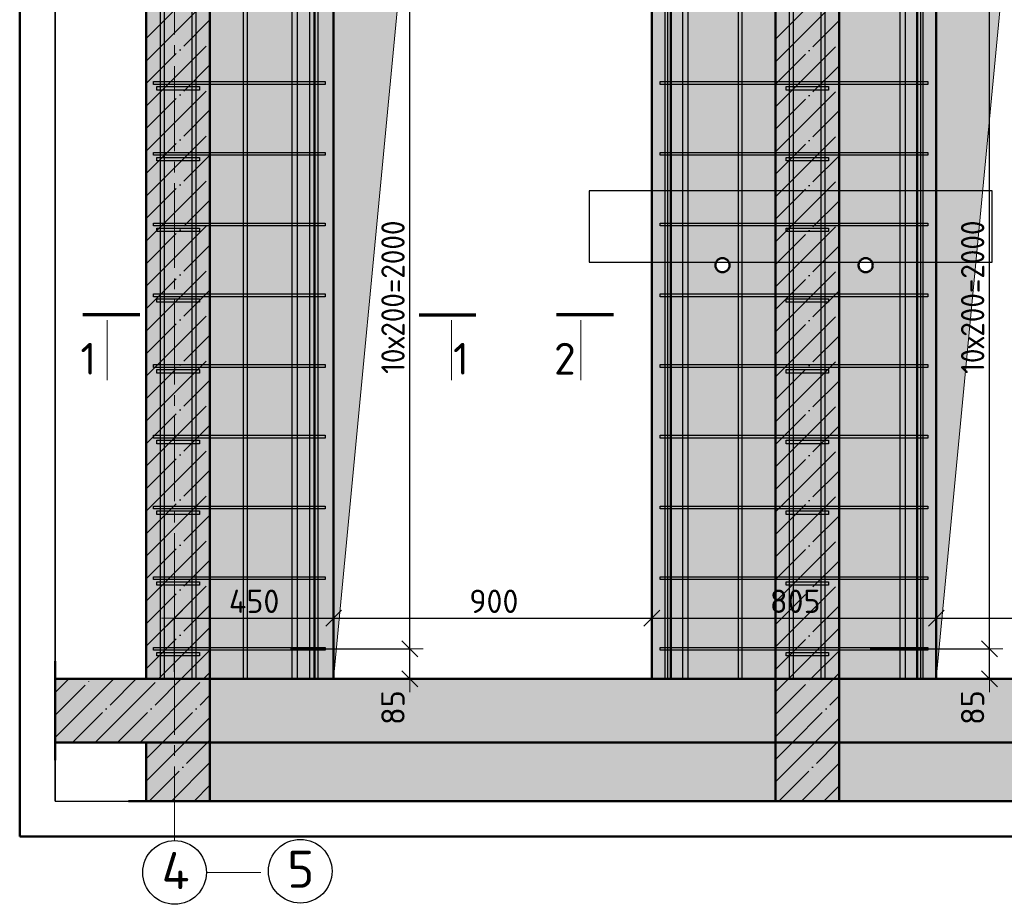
# Model space of a CAD drawing. Header units: millimetres. Extents: x -26477 to 45326, y 46540 to 77465.
# Tile 34 of 50: x 32995 to 35781, y 71848 to 74349. Entities that reach past the tile are written whole.
import ezdxf

# ---------------------------------------------------------------- set-up
doc = ezdxf.new("R2010")
doc.units = ezdxf.units.MM
doc.header["$PDMODE"] = 65
doc.linetypes.add('______11', pattern=[150, 120, -15, 0, -15])
doc.linetypes.add('______5', pattern=[330, 240, -30, 30, -30])
for name, color, linetype, lineweight in [('Standard', 7, 'Continuous', 25), ('Арм.стержн. Арматура края', 96, 'Continuous', 35), ('Арм.стержн. вертикальными 1', 22, 'Continuous', 35), ('Арм.стержн. Доп. арматура', 180, 'Continuous', 35), ('Арм.стержн. Хомут', 240, 'Continuous', 35), ('Размерная линия_ общее', 7, 'Continuous', 13), ('Фундамент (1)', 7, 'Continuous', 35)]:
    doc.layers.add(name, color=color, linetype=linetype, lineweight=lineweight)
doc.styles.add('ISOCPEUR', font='ISOCPEUR')
doc.dimstyles.new('DIMSTYLE_4', dxfattribs={"dimtxt": 66, "dimasz": 75, "dimexe": 0, "dimexo": 0, "dimgap": 33, "dimtad": 2, "dimdec": 0, "dimrnd": 5, "dimzin": 12, "dimdsep": 46, "dimtxsty": 'ISOCPEUR', "dimblk1": 'ALL_ML_STRICH', "dimblk2": 'ALL_ML_STRICH', "dimsah": 1, "dimcen": 0, "dimclrd": 7, "dimclre": 256, "dimclrt": 7, "dimadec": 0, "dimazin": 0, "dimtfac": 1, "dimtdec": 0, "dimtix": 1, "dimtmove": 2, "dimatfit": 3, "dimfxl": 0, "dimtvp": 1.2, "dimtzin": 0, "dimlwd": 0, "dimlwe": -3, "dimarcsym": 0})
doc.dimstyles.new('DIMSTYLE_5', dxfattribs={"dimtxt": 66, "dimasz": 75, "dimexe": 0, "dimexo": 0, "dimgap": 33, "dimtad": 2, "dimdec": 0, "dimrnd": 5, "dimzin": 12, "dimdsep": 46, "dimtxsty": 'ISOCPEUR', "dimblk1": 'ALL_ML_STRICH', "dimblk2": 'ALL_ML_STRICH', "dimsah": 1, "dimcen": 0, "dimclrd": 7, "dimclre": 256, "dimclrt": 7, "dimadec": 0, "dimazin": 0, "dimtfac": 1, "dimtdec": 0, "dimtix": 1, "dimtmove": 2, "dimatfit": 3, "dimfxl": 0, "dimtzin": 0, "dimlwd": 0, "dimlwe": -3, "dimarcsym": 0})

# ---------------------------------------------------------------- blocks, each defined once
blk = doc.blocks.new('ALL_ML_STRICH')
at = {"color": 0, "linetype": 'ByBlock', "lineweight": -2}
for p, q in [((0, -0.5), (0, 0.5)), ((-1, 0), (0.5, 0)), ((-0.3, -0.3), (0.3, 0.3))]:
    blk.add_line(p, q, dxfattribs=at)
blk = doc.blocks.new('*D116')
at = {"layer": 'DEFPOINTS', "color": 7, "linetype": 'Continuous', "lineweight": 13, "transparency": 33554687}
for p in [(35381.1, 72570), (35533.1, 72485), (35738.9, 72485)]:
    blk.add_point(p, dxfattribs=at)
at = {"layer": 'Размерная линия_ общее', "color": 253, "linetype": 'Continuous', "lineweight": -2, "true_color": 0xa0a0a0, "transparency": 33554687}
for p, q in [((35401.1, 72570), (35738.9, 72570)), ((35553.1, 72485), (35738.9, 72485))]:
    blk.add_line(p, q, dxfattribs=at)
at = {"layer": 'Размерная линия_ общее', "color": 7, "linetype": 'Continuous', "lineweight": -2, "transparency": 33554687}
blk.add_line((35738.9, 72485), (35738.9, 72570), dxfattribs=at)
at = {"layer": 'Размерная линия_ общее', "color": 7, "linetype": 'Continuous', "lineweight": 13, "transparency": 33554687, "xscale": 75, "yscale": 75, "zscale": 75}
for p, rotation in [((35738.9, 72570), 90), ((35738.9, 72485), 270)]:
    blk.add_blockref('ALL_ML_STRICH', p, dxfattribs=dict(at, rotation=rotation))
at = {"layer": 'Размерная линия_ общее', "color": 7, "linetype": 'Continuous', "lineweight": 13, "transparency": 33554687, "insert": (35690.8, 72404), "char_height": 66, "width": 132, "attachment_point": 5, "rotation": 90, "style": 'ISOCPEUR'}
blk.add_mtext('\\A1;{85}', dxfattribs=at)
blk = doc.blocks.new('*D117')
at = {"layer": 'DEFPOINTS', "color": 7, "linetype": 'Continuous', "lineweight": 13, "transparency": 33554687}
for p in [(35352.9, 74570), (35381.1, 72570), (35738.9, 72570)]:
    blk.add_point(p, dxfattribs=at)
at = {"layer": 'Размерная линия_ общее', "color": 253, "linetype": 'Continuous', "lineweight": -2, "true_color": 0xa0a0a0, "transparency": 33554687}
for p, q in [((35372.9, 74570), (35738.9, 74570)), ((35401.1, 72570), (35738.9, 72570))]:
    blk.add_line(p, q, dxfattribs=at)
at = {"layer": 'Размерная линия_ общее', "color": 7, "linetype": 'Continuous', "lineweight": -2, "transparency": 33554687}
blk.add_line((35738.9, 72570), (35738.9, 74570), dxfattribs=at)
at = {"layer": 'Размерная линия_ общее', "color": 7, "linetype": 'Continuous', "lineweight": 13, "transparency": 33554687, "xscale": 75, "yscale": 75, "zscale": 75}
for p, rotation in [((35738.9, 74570), 90), ((35738.9, 72570), 270)]:
    blk.add_blockref('ALL_ML_STRICH', p, dxfattribs=dict(at, rotation=rotation))
at = {"layer": 'Размерная линия_ общее', "color": 7, "linetype": 'Continuous', "lineweight": 13, "transparency": 33554687, "insert": (35657.9, 73348), "char_height": 66, "width": 3.3, "attachment_point": 1, "rotation": 90, "line_spacing_factor": 0.60241, "style": 'ISOCPEUR'}
blk.add_mtext('\\W0.91;10х200=2000', dxfattribs=at)
blk = doc.blocks.new('*D119')
at = {"layer": 'DEFPOINTS', "color": 7, "linetype": 'Continuous', "lineweight": 13, "transparency": 33554687}
for p in [(33741.1, 72570), (33893.1, 72485), (34098.9, 72485)]:
    blk.add_point(p, dxfattribs=at)
at = {"layer": 'Размерная линия_ общее', "color": 253, "linetype": 'Continuous', "lineweight": -2, "true_color": 0xa0a0a0, "transparency": 33554687}
for p, q in [((33761.1, 72570), (34098.9, 72570)), ((33913.1, 72485), (34098.9, 72485))]:
    blk.add_line(p, q, dxfattribs=at)
at = {"layer": 'Размерная линия_ общее', "color": 7, "linetype": 'Continuous', "lineweight": -2, "transparency": 33554687}
blk.add_line((34098.9, 72485), (34098.9, 72570), dxfattribs=at)
at = {"layer": 'Размерная линия_ общее', "color": 7, "linetype": 'Continuous', "lineweight": 13, "transparency": 33554687, "xscale": 75, "yscale": 75, "zscale": 75}
for p, rotation in [((34098.9, 72570), 90), ((34098.9, 72485), 270)]:
    blk.add_blockref('ALL_ML_STRICH', p, dxfattribs=dict(at, rotation=rotation))
at = {"layer": 'Размерная линия_ общее', "color": 7, "linetype": 'Continuous', "lineweight": 13, "transparency": 33554687, "insert": (34050.8, 72404), "char_height": 66, "width": 132, "attachment_point": 5, "rotation": 90, "style": 'ISOCPEUR'}
blk.add_mtext('\\A1;{85}', dxfattribs=at)
blk = doc.blocks.new('*D120')
at = {"layer": 'DEFPOINTS', "color": 7, "linetype": 'Continuous', "lineweight": 13, "transparency": 33554687}
for p in [(33712.9, 74570), (33741.1, 72570), (34098.9, 72570)]:
    blk.add_point(p, dxfattribs=at)
at = {"layer": 'Размерная линия_ общее', "color": 253, "linetype": 'Continuous', "lineweight": -2, "true_color": 0xa0a0a0, "transparency": 33554687}
for p, q in [((33732.9, 74570), (34098.9, 74570)), ((33761.1, 72570), (34098.9, 72570))]:
    blk.add_line(p, q, dxfattribs=at)
at = {"layer": 'Размерная линия_ общее', "color": 7, "linetype": 'Continuous', "lineweight": -2, "transparency": 33554687}
blk.add_line((34098.9, 72570), (34098.9, 74570), dxfattribs=at)
at = {"layer": 'Размерная линия_ общее', "color": 7, "linetype": 'Continuous', "lineweight": 13, "transparency": 33554687, "xscale": 75, "yscale": 75, "zscale": 75}
for p, rotation in [((34098.9, 74570), 90), ((34098.9, 72570), 270)]:
    blk.add_blockref('ALL_ML_STRICH', p, dxfattribs=dict(at, rotation=rotation))
at = {"layer": 'Размерная линия_ общее', "color": 7, "linetype": 'Continuous', "lineweight": 13, "transparency": 33554687, "insert": (34017.9, 73348), "char_height": 66, "width": 3.3, "attachment_point": 1, "rotation": 90, "line_spacing_factor": 0.60241, "style": 'ISOCPEUR'}
blk.add_mtext('\\W0.91;10х200=2000', dxfattribs=at)
blk = doc.blocks.new('*D123')
at = {"layer": 'DEFPOINTS', "color": 7, "linetype": 'Continuous', "lineweight": 13, "transparency": 33554687}
for p in [(33433.1, 72656.6), (33433.1, 72485), (33883.1, 72485)]:
    blk.add_point(p, dxfattribs=at)
at = {"layer": 'Размерная линия_ общее', "color": 253, "linetype": 'Continuous', "lineweight": -2, "true_color": 0xa0a0a0, "transparency": 33554687}
for p, q in [((33433.1, 72505), (33433.1, 72656.6)), ((33883.1, 72505), (33883.1, 72656.6))]:
    blk.add_line(p, q, dxfattribs=at)
at = {"layer": 'Размерная линия_ общее', "color": 7, "linetype": 'Continuous', "lineweight": -2, "transparency": 33554687}
blk.add_line((33433.1, 72656.6), (33883.1, 72656.6), dxfattribs=at)
at = {"layer": 'Размерная линия_ общее', "color": 7, "linetype": 'Continuous', "lineweight": 13, "transparency": 33554687, "xscale": 75, "yscale": 75, "zscale": 75, "rotation": 180}
blk.add_blockref('ALL_ML_STRICH', (33433.1, 72656.6), dxfattribs=at)
at = {"layer": 'Размерная линия_ общее', "color": 7, "linetype": 'Continuous', "lineweight": 13, "transparency": 33554687, "xscale": 75, "yscale": 75, "zscale": 75}
blk.add_blockref('ALL_ML_STRICH', (33883.1, 72656.6), dxfattribs=at)
at = {"layer": 'Размерная линия_ общее', "color": 7, "linetype": 'Continuous', "lineweight": 13, "transparency": 33554687, "insert": (33658.1, 72704.6), "char_height": 66, "width": 198, "attachment_point": 5, "style": 'ISOCPEUR'}
blk.add_mtext('\\A1;{450}', dxfattribs=at)
blk = doc.blocks.new('*D124')
at = {"layer": 'DEFPOINTS', "color": 7, "linetype": 'Continuous', "lineweight": 13, "transparency": 33554687}
for p in [(33883.1, 72656.6), (33883.1, 72485), (34783.1, 72485)]:
    blk.add_point(p, dxfattribs=at)
at = {"layer": 'Размерная линия_ общее', "color": 253, "linetype": 'Continuous', "lineweight": -2, "true_color": 0xa0a0a0, "transparency": 33554687}
for p, q in [((33883.1, 72505), (33883.1, 72656.6)), ((34783.1, 72505), (34783.1, 72656.6))]:
    blk.add_line(p, q, dxfattribs=at)
at = {"layer": 'Размерная линия_ общее', "color": 7, "linetype": 'Continuous', "lineweight": -2, "transparency": 33554687}
blk.add_line((33883.1, 72656.6), (34783.1, 72656.6), dxfattribs=at)
at = {"layer": 'Размерная линия_ общее', "color": 7, "linetype": 'Continuous', "lineweight": 13, "transparency": 33554687, "xscale": 75, "yscale": 75, "zscale": 75, "rotation": 180}
blk.add_blockref('ALL_ML_STRICH', (33883.1, 72656.6), dxfattribs=at)
at = {"layer": 'Размерная линия_ общее', "color": 7, "linetype": 'Continuous', "lineweight": 13, "transparency": 33554687, "xscale": 75, "yscale": 75, "zscale": 75}
blk.add_blockref('ALL_ML_STRICH', (34783.1, 72656.6), dxfattribs=at)
at = {"layer": 'Размерная линия_ общее', "color": 7, "linetype": 'Continuous', "lineweight": 13, "transparency": 33554687, "insert": (34336.4, 72704.6), "char_height": 66, "width": 198, "attachment_point": 5, "style": 'ISOCPEUR'}
blk.add_mtext('\\A1;{900}', dxfattribs=at)
blk = doc.blocks.new('*D125')
at = {"layer": 'DEFPOINTS', "color": 7, "linetype": 'Continuous', "lineweight": 13, "transparency": 33554687}
for p in [(34783.1, 72656.6), (34783.1, 72485), (35588.1, 72485)]:
    blk.add_point(p, dxfattribs=at)
at = {"layer": 'Размерная линия_ общее', "color": 253, "linetype": 'Continuous', "lineweight": -2, "true_color": 0xa0a0a0, "transparency": 33554687}
for p, q in [((34783.1, 72505), (34783.1, 72656.6)), ((35588.1, 72505), (35588.1, 72656.6))]:
    blk.add_line(p, q, dxfattribs=at)
at = {"layer": 'Размерная линия_ общее', "color": 7, "linetype": 'Continuous', "lineweight": -2, "transparency": 33554687}
blk.add_line((34783.1, 72656.6), (35588.1, 72656.6), dxfattribs=at)
at = {"layer": 'Размерная линия_ общее', "color": 7, "linetype": 'Continuous', "lineweight": 13, "transparency": 33554687, "xscale": 75, "yscale": 75, "zscale": 75, "rotation": 180}
blk.add_blockref('ALL_ML_STRICH', (34783.1, 72656.6), dxfattribs=at)
at = {"layer": 'Размерная линия_ общее', "color": 7, "linetype": 'Continuous', "lineweight": 13, "transparency": 33554687, "xscale": 75, "yscale": 75, "zscale": 75}
blk.add_blockref('ALL_ML_STRICH', (35588.1, 72656.6), dxfattribs=at)
at = {"layer": 'Размерная линия_ общее', "color": 7, "linetype": 'Continuous', "lineweight": 13, "transparency": 33554687, "insert": (35188.9, 72704.6), "char_height": 66, "width": 198, "attachment_point": 5, "style": 'ISOCPEUR'}
blk.add_mtext('\\A1;{805}', dxfattribs=at)
blk = doc.blocks.new('*D126')
at = {"layer": 'DEFPOINTS', "color": 7, "linetype": 'Continuous', "lineweight": 13, "transparency": 33554687}
for p in [(35588.1, 72656.6), (35588.1, 72485), (36988.1, 72485)]:
    blk.add_point(p, dxfattribs=at)
at = {"layer": 'Размерная линия_ общее', "color": 253, "linetype": 'Continuous', "lineweight": -2, "true_color": 0xa0a0a0, "transparency": 33554687}
for p, q in [((35588.1, 72505), (35588.1, 72656.6)), ((36988.1, 72505), (36988.1, 72656.6))]:
    blk.add_line(p, q, dxfattribs=at)
at = {"layer": 'Размерная линия_ общее', "color": 7, "linetype": 'Continuous', "lineweight": -2, "transparency": 33554687}
blk.add_line((35588.1, 72656.6), (36988.1, 72656.6), dxfattribs=at)
at = {"layer": 'Размерная линия_ общее', "color": 7, "linetype": 'Continuous', "lineweight": 13, "transparency": 33554687, "xscale": 75, "yscale": 75, "zscale": 75, "rotation": 180}
blk.add_blockref('ALL_ML_STRICH', (35588.1, 72656.6), dxfattribs=at)
at = {"layer": 'Размерная линия_ общее', "color": 7, "linetype": 'Continuous', "lineweight": 13, "transparency": 33554687, "xscale": 75, "yscale": 75, "zscale": 75}
blk.add_blockref('ALL_ML_STRICH', (36988.1, 72656.6), dxfattribs=at)
at = {"layer": 'Размерная линия_ общее', "color": 7, "linetype": 'Continuous', "lineweight": 13, "transparency": 33554687, "insert": (36294.7, 72704.6), "char_height": 66, "width": 264, "attachment_point": 5, "style": 'ISOCPEUR'}
blk.add_mtext('\\A1;{1400}', dxfattribs=at)

msp = doc.modelspace()

# ---------------------------------------------------------------- hatches: boundary and pattern name
at = {"linetype": 'Continuous', "lineweight": 13, "transparency": 33554687}
h = msp.add_hatch(color=7, dxfattribs=at)
h.paths.add_polyline_path([(35588.1, 74685), (36988.1, 74685), (36988.1, 72485), (37632.5, 72485), (37632.5, 75605), (35313.1, 75605), (35313.1, 72485), (35588.1, 72485)])
h.paths.add_polyline_path([(35408.1, 73655), (35408, 73652.9), (35407.7, 73650.8), (35407.2, 73648.8), (35406.4, 73646.8), (35405.5, 73645), (35404.3, 73643.2), (35403, 73641.6), (35401.5, 73640.1), (35399.9, 73638.8), (35398.1, 73637.6), (35396.3, 73636.7), (35394.3, 73635.9), (35392.3, 73635.4), (35390.2, 73635.1), (35388.1, 73635), (35386.1, 73635.1), (35384, 73635.4), (35382, 73635.9), (35380, 73636.7), (35378.1, 73637.6), (35376.4, 73638.8), (35374.8, 73640.1), (35373.3, 73641.6), (35372, 73643.2), (35370.8, 73645), (35369.9, 73646.8), (35369.1, 73648.8), (35368.6, 73650.8), (35368.3, 73652.9), (35368.1, 73655), (35368.3, 73657.1), (35368.6, 73659.1), (35369.1, 73661.1), (35369.9, 73663.1), (35370.8, 73665), (35372, 73666.7), (35373.3, 73668.3), (35374.8, 73669.8), (35376.4, 73671.1), (35378.1, 73672.3), (35380, 73673.2), (35382, 73674), (35384, 73674.5), (35386.1, 73674.9), (35388.1, 73675), (35390.2, 73674.9), (35392.3, 73674.5), (35394.3, 73674), (35396.3, 73673.2), (35398.1, 73672.3), (35399.9, 73671.1), (35401.5, 73669.8), (35403, 73668.3), (35404.3, 73666.7), (35405.5, 73665), (35406.4, 73663.1), (35407.2, 73661.1), (35407.7, 73659.1), (35408, 73657.1)], flags=16)
at = {"linetype": '______5', "lineweight": -3, "transparency": 33554687}
msp.add_hatch(color=7, dxfattribs=at).paths.add_polyline_path([(33533.1, 72305), (33533.1, 72485), (33094.8, 72485), (33094.8, 72305)])
at = {"linetype": 'Continuous', "lineweight": 13, "transparency": 33554687}
for points in [[(33533.1, 72305), (35133.1, 72305), (35133.1, 72485), (33533.1, 72485)], [(35313.1, 72305), (37632.5, 72305), (37632.5, 72485), (35313.1, 72485)], [(37632.5, 72139.7), (37632.5, 72305), (35313.1, 72305), (35313.1, 72139.7)]]:
    msp.add_hatch(color=7, dxfattribs=at).paths.add_polyline_path(points)
at = {"linetype": 'Continuous', "lineweight": -3, "transparency": 33554687}
for points in [[(35133.1, 72305), (35313.1, 72305), (35313.1, 72485), (35133.1, 72485)], [(33533.1, 72305), (33353.1, 72305), (33353.1, 72139.7), (33533.1, 72139.7)]]:
    msp.add_hatch(color=7, dxfattribs=at).paths.add_polyline_path(points)
at = {"layer": 'Standard', "linetype": 'Continuous', "lineweight": -3, "transparency": 33554687}
for points in [[(33533.1, 72485), (33533.1, 75605), (33353.1, 75605), (33353.1, 72485)], [(35313.1, 72485), (35313.1, 75605), (35133.1, 75605), (35133.1, 72485)], [(35313.1, 72305), (35133.1, 72305), (35133.1, 72139.7), (35313.1, 72139.7)]]:
    msp.add_hatch(color=7, dxfattribs=at).paths.add_polyline_path(points)
at = {"layer": 'Standard', "linetype": 'Continuous', "lineweight": 13, "transparency": 33554687}
h = msp.add_hatch(color=7, dxfattribs=at)
h.paths.add_polyline_path([(33883.1, 74685), (34783.1, 74685), (34783.1, 72485), (35133.1, 72485), (35133.1, 75605), (33533.1, 75605), (33533.1, 72485), (33883.1, 72485)])
h.paths.add_polyline_path([(35003.1, 73655), (35003, 73652.9), (35002.7, 73650.8), (35002.2, 73648.8), (35001.4, 73646.8), (35000.5, 73645), (34999.3, 73643.2), (34998, 73641.6), (34996.5, 73640.1), (34994.9, 73638.8), (34993.1, 73637.6), (34991.3, 73636.7), (34989.3, 73635.9), (34987.3, 73635.4), (34985.2, 73635.1), (34983.1, 73635), (34981.1, 73635.1), (34979, 73635.4), (34977, 73635.9), (34975, 73636.7), (34973.1, 73637.6), (34971.4, 73638.8), (34969.8, 73640.1), (34968.3, 73641.6), (34967, 73643.2), (34965.8, 73645), (34964.9, 73646.8), (34964.1, 73648.8), (34963.6, 73650.8), (34963.3, 73652.9), (34963.1, 73655), (34963.3, 73657.1), (34963.6, 73659.1), (34964.1, 73661.1), (34964.9, 73663.1), (34965.8, 73665), (34967, 73666.7), (34968.3, 73668.3), (34969.8, 73669.8), (34971.4, 73671.1), (34973.1, 73672.3), (34975, 73673.2), (34977, 73674), (34979, 73674.5), (34981.1, 73674.9), (34983.1, 73675), (34985.2, 73674.9), (34987.3, 73674.5), (34989.3, 73674), (34991.3, 73673.2), (34993.1, 73672.3), (34994.9, 73671.1), (34996.5, 73669.8), (34998, 73668.3), (34999.3, 73666.7), (35000.5, 73665), (35001.4, 73663.1), (35002.2, 73661.1), (35002.7, 73659.1), (35003, 73657.1)], flags=16)
msp.add_hatch(color=7, dxfattribs=at).paths.add_polyline_path([(35133.1, 72139.7), (35133.1, 72305), (33533.1, 72305), (33533.1, 72139.7)])
at = {"layer": 'Фундамент (1)', "linetype": 'Continuous', "lineweight": 13, "true_color": 0x2d2d2d, "transparency": 33554687}
for points in [[(34074.1, 74494), (34783.1, 74685), (33883.1, 74685), (33883.1, 72485)], [(35779.1, 74494), (36988.1, 74685), (35588.1, 74685), (35588.1, 72485)]]:
    msp.add_hatch(color=250, dxfattribs=at).paths.add_polyline_path(points)

# ---------------------------------------------------------------- linework, layer by layer
at = {"color": 52, "linetype": 'Continuous', "lineweight": -3, "transparency": 33554687}
for p, q in [((33094.8, 76709.2), (33094.8, 72139.7)), ((33094.8, 72139.7), (33094.8, 76709.2)), ((34606, 73865.1), (34606, 73663.6)), ((35746, 73865.1), (34606, 73865.1)), ((34606, 73865.1), (34606, 73663.6)), ((35746, 73865.1), (34606, 73865.1)), ((35746, 73663.6), (35746, 73865.1)), ((35746, 73663.6), (35746, 73865.1)), ((34606, 73663.6), (35746, 73663.6)), ((34606, 73663.6), (35746, 73663.6)), ((33094.8, 72139.7), (37632.5, 72139.7)), ((33094.8, 72139.7), (37632.5, 72139.7))]:
    msp.add_line(p, q, dxfattribs=at)
at = {"color": 7, "linetype": 'Continuous', "lineweight": 50, "transparency": 33554687}
for p, q in [((35588.1, 72485), (35588.1, 74685)), ((35368.1, 73655), (35368.3, 73657.1)), ((35368.3, 73652.9), (35368.1, 73655)), ((35368.3, 73657.1), (35368.6, 73659.1)), ((35368.6, 73659.1), (35369.1, 73661.1)), ((35369.1, 73661.1), (35369.9, 73663.1)), ((35369.9, 73663.1), (35370.8, 73665)), ((35370.8, 73665), (35372, 73666.7)), ((35372, 73666.7), (35373.3, 73668.3)), ((35373.3, 73668.3), (35374.8, 73669.8)), ((35374.8, 73669.8), (35376.4, 73671.1)), ((35376.4, 73671.1), (35378.1, 73672.3)), ((35378.1, 73672.3), (35380, 73673.2)), ((35380, 73673.2), (35382, 73674)), ((35382, 73674), (35384, 73674.5)), ((35384, 73674.5), (35386.1, 73674.9)), ((35386.1, 73674.9), (35388.1, 73675)), ((35388.1, 73675), (35390.2, 73674.9)), ((35390.2, 73674.9), (35392.3, 73674.5)), ((35392.3, 73674.5), (35394.3, 73674)), ((35394.3, 73674), (35396.3, 73673.2)), ((35396.3, 73673.2), (35398.1, 73672.3)), ((35398.1, 73672.3), (35399.9, 73671.1)), ((35399.9, 73671.1), (35401.5, 73669.8)), ((35401.5, 73669.8), (35403, 73668.3)), ((35403, 73668.3), (35404.3, 73666.7)), ((35404.3, 73666.7), (35405.5, 73665)), ((35405.5, 73665), (35406.4, 73663.1)), ((35406.4, 73663.1), (35407.2, 73661.1)), ((35407.2, 73661.1), (35407.7, 73659.1)), ((35407.7, 73659.1), (35408, 73657.1)), ((35408, 73657.1), (35408.1, 73655)), ((35408.1, 73655), (35408, 73652.9)), ((35368.6, 73650.8), (35368.3, 73652.9)), ((35369.1, 73648.8), (35368.6, 73650.8)), ((35369.9, 73646.8), (35369.1, 73648.8)), ((35370.8, 73645), (35369.9, 73646.8)), ((35372, 73643.2), (35370.8, 73645)), ((35373.3, 73641.6), (35372, 73643.2)), ((35374.8, 73640.1), (35373.3, 73641.6)), ((35376.4, 73638.8), (35374.8, 73640.1)), ((35378.1, 73637.6), (35376.4, 73638.8)), ((35380, 73636.7), (35378.1, 73637.6)), ((35382, 73635.9), (35380, 73636.7)), ((35384, 73635.4), (35382, 73635.9)), ((35386.1, 73635.1), (35384, 73635.4)), ((35388.1, 73635), (35386.1, 73635.1)), ((35390.2, 73635.1), (35388.1, 73635)), ((35392.3, 73635.4), (35390.2, 73635.1)), ((35394.3, 73635.9), (35392.3, 73635.4)), ((35396.3, 73636.7), (35394.3, 73635.9)), ((35398.1, 73637.6), (35396.3, 73636.7)), ((35399.9, 73638.8), (35398.1, 73637.6)), ((35401.5, 73640.1), (35399.9, 73638.8)), ((35403, 73641.6), (35401.5, 73640.1)), ((35404.3, 73643.2), (35403, 73641.6)), ((35405.5, 73645), (35404.3, 73643.2)), ((35406.4, 73646.8), (35405.5, 73645)), ((35407.2, 73648.8), (35406.4, 73646.8)), ((35407.7, 73650.8), (35407.2, 73648.8)), ((35408, 73652.9), (35407.7, 73650.8)), ((33094.8, 72535), (33094.8, 72255)), ((33353.1, 72485), (33094.8, 72485)), ((33533.1, 72485), (33353.1, 72485)), ((33883.1, 72485), (33533.1, 72485)), ((33533.1, 72305), (33533.1, 72485)), ((34783.1, 72485), (33883.1, 72485)), ((35133.1, 72485), (34783.1, 72485)), ((35313.1, 72485), (35133.1, 72485)), ((35133.1, 72485), (35133.1, 72305)), ((35588.1, 72485), (35313.1, 72485)), ((35313.1, 72305), (35313.1, 72485)), ((35313.1, 72485), (35588.1, 72485)), ((36988.1, 72485), (35588.1, 72485)), ((33094.8, 72305), (33353.1, 72305)), ((33533.1, 72305), (33353.1, 72305)), ((33353.1, 72305), (33353.1, 72139.7)), ((33353.1, 72305), (33533.1, 72305)), ((33533.1, 72139.7), (33533.1, 72305)), ((33533.1, 72305), (35133.1, 72305)), ((35133.1, 72305), (35313.1, 72305)), ((35313.1, 72305), (37632.5, 72305)), ((35313.1, 72305), (37632.5, 72305)), ((33303.1, 72139.7), (33583.1, 72139.7)), ((37682.5, 72139.7), (35263.1, 72139.7))]:
    msp.add_line(p, q, dxfattribs=at)
at = {"color": 7, "linetype": '______11', "lineweight": -3, "transparency": 33554687}
for p, q in [((33094.8, 72382.7), (33197, 72485)), ((33144.3, 72305), (33324.3, 72485)), ((33271.6, 72305), (33451.6, 72485)), ((35133.1, 72384.6), (35233.5, 72485)), ((33398.9, 72305), (33533.1, 72439.2)), ((35180.8, 72305), (35313.1, 72437.3)), ((33353.1, 72259.2), (33398.9, 72305)), ((33360.9, 72139.7), (33526.2, 72305)), ((33526.2, 72305), (33533.1, 72312)), ((35308.1, 72305), (35313.1, 72310)), ((33488.2, 72139.7), (33533.1, 72184.7))]:
    msp.add_line(p, q, dxfattribs=at)
at = {"color": 7, "linetype": '______5', "lineweight": -3, "transparency": 33554687}
for p, q in [((33094.8, 72446.4), (33133.4, 72485)), ((33094.8, 72319.1), (33260.7, 72485)), ((33208, 72305), (33388, 72485)), ((33335.2, 72305), (33515.2, 72485)), ((35133.1, 72448.2), (35169.9, 72485)), ((35133.1, 72321), (35297.1, 72485)), ((33462.5, 72305), (33533.1, 72375.6)), ((35244.4, 72305), (35313.1, 72373.7)), ((33353.1, 72195.6), (33462.5, 72305)), ((33424.6, 72139.7), (33533.1, 72248.3))]:
    msp.add_line(p, q, dxfattribs=at)
at = {"layer": 'Standard', "color": 7, "linetype": '______5', "lineweight": 13, "transparency": 33554687}
msp.add_line((33433.1, 76527.4), (33433.1, 72027.8), dxfattribs=at)
at = {"layer": 'Standard', "color": 7, "linetype": 'Continuous', "lineweight": 50, "transparency": 33554687}
for p, q in [((33353.1, 75605), (33353.1, 72485)), ((33533.1, 72485), (33533.1, 75605)), ((35133.1, 75605), (35133.1, 72485)), ((35313.1, 72485), (35313.1, 75605)), ((33883.1, 74685), (33883.1, 72485)), ((34783.1, 74685), (34783.1, 72485)), ((34963.3, 73657.1), (34963.1, 73655)), ((34963.1, 73655), (34963.3, 73652.9)), ((34963.6, 73659.1), (34963.3, 73657.1)), ((34964.1, 73661.1), (34963.6, 73659.1)), ((34964.9, 73663.1), (34964.1, 73661.1)), ((34965.8, 73665), (34964.9, 73663.1)), ((34967, 73666.7), (34965.8, 73665)), ((34968.3, 73668.3), (34967, 73666.7)), ((34969.8, 73669.8), (34968.3, 73668.3)), ((34971.4, 73671.1), (34969.8, 73669.8)), ((34973.1, 73672.3), (34971.4, 73671.1)), ((34975, 73673.2), (34973.1, 73672.3)), ((34977, 73674), (34975, 73673.2)), ((34979, 73674.5), (34977, 73674)), ((34981.1, 73674.9), (34979, 73674.5)), ((34983.1, 73675), (34981.1, 73674.9)), ((34985.2, 73674.9), (34983.1, 73675)), ((34987.3, 73674.5), (34985.2, 73674.9)), ((34989.3, 73674), (34987.3, 73674.5)), ((34991.3, 73673.2), (34989.3, 73674)), ((34993.1, 73672.3), (34991.3, 73673.2)), ((34994.9, 73671.1), (34993.1, 73672.3)), ((34996.5, 73669.8), (34994.9, 73671.1)), ((34998, 73668.3), (34996.5, 73669.8)), ((34999.3, 73666.7), (34998, 73668.3)), ((35000.5, 73665), (34999.3, 73666.7)), ((35001.4, 73663.1), (35000.5, 73665)), ((35002.2, 73661.1), (35001.4, 73663.1)), ((35002.7, 73659.1), (35002.2, 73661.1)), ((35003, 73657.1), (35002.7, 73659.1)), ((35003.1, 73655), (35003, 73657.1)), ((35003, 73652.9), (35003.1, 73655)), ((34963.3, 73652.9), (34963.6, 73650.8)), ((34963.6, 73650.8), (34964.1, 73648.8)), ((34964.1, 73648.8), (34964.9, 73646.8)), ((34964.9, 73646.8), (34965.8, 73645)), ((34965.8, 73645), (34967, 73643.2)), ((34967, 73643.2), (34968.3, 73641.6)), ((34968.3, 73641.6), (34969.8, 73640.1)), ((34969.8, 73640.1), (34971.4, 73638.8)), ((34971.4, 73638.8), (34973.1, 73637.6)), ((34973.1, 73637.6), (34975, 73636.7)), ((34975, 73636.7), (34977, 73635.9)), ((34977, 73635.9), (34979, 73635.4)), ((34979, 73635.4), (34981.1, 73635.1)), ((34981.1, 73635.1), (34983.1, 73635)), ((34983.1, 73635), (34985.2, 73635.1)), ((34985.2, 73635.1), (34987.3, 73635.4)), ((34987.3, 73635.4), (34989.3, 73635.9)), ((34989.3, 73635.9), (34991.3, 73636.7)), ((34991.3, 73636.7), (34993.1, 73637.6)), ((34993.1, 73637.6), (34994.9, 73638.8)), ((34994.9, 73638.8), (34996.5, 73640.1)), ((34996.5, 73640.1), (34998, 73641.6)), ((34998, 73641.6), (34999.3, 73643.2)), ((34999.3, 73643.2), (35000.5, 73645)), ((35000.5, 73645), (35001.4, 73646.8)), ((35001.4, 73646.8), (35002.2, 73648.8)), ((35002.2, 73648.8), (35002.7, 73650.8)), ((35002.7, 73650.8), (35003, 73652.9)), ((33353.1, 72485), (33533.1, 72485)), ((33533.1, 72485), (33883.1, 72485)), ((34783.1, 72485), (35133.1, 72485)), ((35133.1, 72485), (35313.1, 72485)), ((33533.1, 72305), (35133.1, 72305)), ((35313.1, 72305), (35133.1, 72305)), ((35133.1, 72305), (35133.1, 72139.7)), ((35313.1, 72139.7), (35313.1, 72305)), ((35183.1, 72139.7), (33483.1, 72139.7)), ((35083.1, 72139.7), (35363.1, 72139.7))]:
    msp.add_line(p, q, dxfattribs=at)
at = {"layer": 'Standard', "color": 7, "linetype": '______11', "lineweight": -3, "transparency": 33554687}
for p, q in [((33353.1, 74295.7), (33533.1, 74475.7)), ((35133.1, 74293.8), (35313.1, 74473.8)), ((33353.1, 74168.4), (33533.1, 74348.4)), ((35133.1, 74166.5), (35313.1, 74346.5)), ((33353.1, 74041.1), (33533.1, 74221.1)), ((35133.1, 74039.2), (35313.1, 74219.2)), ((33353.1, 73913.9), (33533.1, 74093.9)), ((35133.1, 73912), (35313.1, 74092)), ((33353.1, 73786.6), (33533.1, 73966.6)), ((35133.1, 73784.7), (35313.1, 73964.7)), ((33353.1, 73659.3), (33533.1, 73839.3)), ((35133.1, 73657.4), (35313.1, 73837.4)), ((33353.1, 73532), (33533.1, 73712)), ((35133.1, 73530.1), (35313.1, 73710.1)), ((33353.1, 73404.7), (33533.1, 73584.7)), ((35133.1, 73402.8), (35313.1, 73582.8)), ((33353.1, 73277.5), (33533.1, 73457.5)), ((35133.1, 73275.6), (35313.1, 73455.6)), ((33353.1, 73150.2), (33533.1, 73330.2)), ((35133.1, 73148.3), (35313.1, 73328.3)), ((33353.1, 73022.9), (33533.1, 73202.9)), ((35133.1, 73021), (35313.1, 73201)), ((33353.1, 72895.6), (33533.1, 73075.6)), ((35133.1, 72893.7), (35313.1, 73073.7)), ((33353.1, 72768.3), (33533.1, 72948.3)), ((35133.1, 72766.4), (35313.1, 72946.4)), ((33353.1, 72641.1), (33533.1, 72821.1)), ((35133.1, 72639.2), (35313.1, 72819.2)), ((33353.1, 72513.8), (33533.1, 72693.8)), ((35133.1, 72511.9), (35313.1, 72691.9)), ((33451.6, 72485), (33533.1, 72566.5)), ((35233.5, 72485), (35313.1, 72564.6)), ((35133.1, 72257.3), (35180.8, 72305)), ((35142.8, 72139.7), (35308.1, 72305)), ((35270.1, 72139.7), (35313.1, 72182.8))]:
    msp.add_line(p, q, dxfattribs=at)
at = {"layer": 'Standard', "color": 7, "linetype": '______5', "lineweight": -3, "transparency": 33554687}
for p, q in [((33353.1, 74232.1), (33533.1, 74412.1)), ((35133.1, 74230.2), (35313.1, 74410.2)), ((33353.1, 74104.8), (33533.1, 74284.8)), ((35133.1, 74102.9), (35313.1, 74282.9)), ((33353.1, 73977.5), (33533.1, 74157.5)), ((35133.1, 73975.6), (35313.1, 74155.6)), ((33353.1, 73850.2), (33533.1, 74030.2)), ((35133.1, 73848.3), (35313.1, 74028.3)), ((33353.1, 73722.9), (33533.1, 73902.9)), ((35133.1, 73721), (35313.1, 73901)), ((33353.1, 73595.7), (33533.1, 73775.7)), ((35133.1, 73593.8), (35313.1, 73773.8)), ((33353.1, 73468.4), (33533.1, 73648.4)), ((35133.1, 73466.5), (35313.1, 73646.5)), ((33353.1, 73341.1), (33533.1, 73521.1)), ((35133.1, 73339.2), (35313.1, 73519.2)), ((33353.1, 73213.8), (33533.1, 73393.8)), ((35133.1, 73211.9), (35313.1, 73391.9)), ((33353.1, 73086.5), (33533.1, 73266.5)), ((35133.1, 73084.6), (35313.1, 73264.6)), ((33353.1, 72959.3), (33533.1, 73139.3)), ((35133.1, 72957.4), (35313.1, 73137.4)), ((33353.1, 72832), (33533.1, 73012)), ((35133.1, 72830.1), (35313.1, 73010.1)), ((33353.1, 72704.7), (33533.1, 72884.7)), ((35133.1, 72702.8), (35313.1, 72882.8)), ((33353.1, 72577.4), (33533.1, 72757.4)), ((35133.1, 72575.5), (35313.1, 72755.5)), ((33388, 72485), (33533.1, 72630.2)), ((35169.9, 72485), (35313.1, 72628.2)), ((33515.2, 72485), (33533.1, 72502.9)), ((35297.1, 72485), (35313.1, 72501)), ((35133.1, 72193.7), (35244.4, 72305)), ((35206.5, 72139.7), (35313.1, 72246.4))]:
    msp.add_line(p, q, dxfattribs=at)
at = {"layer": 'Standard', "color": 7, "linetype": 'Continuous', "lineweight": 70, "transparency": 33554687}
for p, q in [((33334.7, 73515.1), (33173.9, 73515.1)), ((34124.7, 73515.1), (34285.5, 73515.1)), ((34674.7, 73515.1), (34513.9, 73515.1))]:
    msp.add_line(p, q, dxfattribs=at)
at = {"layer": 'Standard', "color": 7, "linetype": 'Continuous', "lineweight": 13, "transparency": 33554687}
for p, q in [((33242.4, 73499.1), (33242.4, 73329.5)), ((34216.9, 73499.1), (34216.9, 73329.5)), ((34582.4, 73499.1), (34582.4, 73329.5)), ((33526.6, 71937.9), (33676.6, 71937.9))]:
    msp.add_line(p, q, dxfattribs=at)
at = {"layer": 'Standard', "color": 7, "linetype": 'Continuous', "lineweight": 50, "transparency": 33554687}
msp.add_lwpolyline([(32994.8, 72039.7), (37732.5, 72039.7), (37732.5, 76809.2), (32994.8, 76809.2), (32994.8, 72039.7)], dxfattribs=at)
at = {"layer": 'Standard', "color": 7, "linetype": 'Continuous', "lineweight": 13, "transparency": 33554687}
for points in [[(33883.1, 72485), (34074.1, 74494), (34783.1, 74685)], [(35588.1, 72485), (35779.1, 74494), (36988.1, 74685)]]:
    msp.add_lwpolyline(points, dxfattribs=at)
at = {"layer": 'Standard', "color": 7, "linetype": 'Continuous', "lineweight": 25, "transparency": 33554687}
for centre in [(33433.1, 71937.8), (33788.6, 71941.3)]:
    msp.add_circle(centre, 90, dxfattribs=at)
at = {"layer": 'Арм.стержн. Арматура края', "color": 4, "linetype": 'Continuous', "lineweight": 25, "transparency": 33554687}
for points in [[(33383.1, 74160), (33503.1, 74160), (33503.1, 74150), (33383.1, 74150), (33383.1, 74160)], [(35163.1, 74160), (35283.1, 74160), (35283.1, 74150), (35163.1, 74150), (35163.1, 74160)], [(33383.1, 73960), (33503.1, 73960), (33503.1, 73950), (33383.1, 73950), (33383.1, 73960)], [(35163.1, 73960), (35283.1, 73960), (35283.1, 73950), (35163.1, 73950), (35163.1, 73960)], [(33383.1, 73760), (33503.1, 73760), (33503.1, 73750), (33383.1, 73750), (33383.1, 73760)], [(35163.1, 73760), (35283.1, 73760), (35283.1, 73750), (35163.1, 73750), (35163.1, 73760)], [(33383.1, 73560), (33503.1, 73560), (33503.1, 73550), (33383.1, 73550), (33383.1, 73560)], [(35163.1, 73560), (35283.1, 73560), (35283.1, 73550), (35163.1, 73550), (35163.1, 73560)], [(33383.1, 73360), (33503.1, 73360), (33503.1, 73350), (33383.1, 73350), (33383.1, 73360)], [(35163.1, 73360), (35283.1, 73360), (35283.1, 73350), (35163.1, 73350), (35163.1, 73360)], [(33383.1, 73160), (33503.1, 73160), (33503.1, 73150), (33383.1, 73150), (33383.1, 73160)], [(35163.1, 73160), (35283.1, 73160), (35283.1, 73150), (35163.1, 73150), (35163.1, 73160)], [(33383.1, 72960), (33503.1, 72960), (33503.1, 72950), (33383.1, 72950), (33383.1, 72960)], [(35163.1, 72960), (35283.1, 72960), (35283.1, 72950), (35163.1, 72950), (35163.1, 72960)], [(33383.1, 72760), (33503.1, 72760), (33503.1, 72750), (33383.1, 72750), (33383.1, 72760)], [(35163.1, 72760), (35283.1, 72760), (35283.1, 72750), (35163.1, 72750), (35163.1, 72760)], [(33383.1, 72560), (33503.1, 72560), (33503.1, 72550), (33383.1, 72550), (33383.1, 72560)], [(35163.1, 72560), (35283.1, 72560), (35283.1, 72550), (35163.1, 72550), (35163.1, 72560)]]:
    msp.add_lwpolyline(points, dxfattribs=at)
at = {"layer": 'Арм.стержн. вертикальными 1', "color": 4, "linetype": 'Continuous', "lineweight": 25, "transparency": 33554687}
for points in [[(33393.1, 72485), (33393.1, 76615), (33403.1, 76615), (33403.1, 72485), (33393.1, 72485)], [(33393.1, 72485), (33393.1, 76615), (33403.1, 76615), (33403.1, 72485), (33393.1, 72485)], [(33393.1, 72485), (33393.1, 76615), (33403.1, 76615), (33403.1, 72485), (33393.1, 72485)], [(33482.7, 72485), (33482.7, 76615), (33492.7, 76615), (33492.7, 72485), (33482.7, 72485)], [(33482.7, 72485), (33482.7, 76615), (33492.7, 76615), (33492.7, 72485), (33482.7, 72485)], [(33482.7, 72485), (33482.7, 76615), (33492.7, 76615), (33492.7, 72485), (33482.7, 72485)], [(33628.1, 72485), (33628.1, 76615), (33638.1, 76615), (33638.1, 72485), (33628.1, 72485)], [(33628.1, 72485), (33628.1, 76615), (33638.1, 76615), (33638.1, 72485), (33628.1, 72485)], [(33828.1, 72485), (33828.1, 76615), (33838.1, 76615), (33838.1, 72485), (33828.1, 72485)], [(33828.1, 72485), (33828.1, 76615), (33838.1, 76615), (33838.1, 72485), (33828.1, 72485)], [(34828.1, 72485), (34828.1, 76615), (34838.1, 76615), (34838.1, 72485), (34828.1, 72485)], [(34828.1, 72485), (34828.1, 76615), (34838.1, 76615), (34838.1, 72485), (34828.1, 72485)], [(35028.1, 72485), (35028.1, 76615), (35038.1, 76615), (35038.1, 72485), (35028.1, 72485)], [(35028.1, 72485), (35028.1, 76615), (35038.1, 76615), (35038.1, 72485), (35028.1, 72485)], [(35173.1, 72485), (35173.1, 76615), (35183.1, 76615), (35183.1, 72485), (35173.1, 72485)], [(35173.1, 72485), (35173.1, 76615), (35183.1, 76615), (35183.1, 72485), (35173.1, 72485)], [(35173.1, 72485), (35173.1, 76615), (35183.1, 76615), (35183.1, 72485), (35173.1, 72485)], [(35262.7, 72485), (35262.7, 76615), (35272.7, 76615), (35272.7, 72485), (35262.7, 72485)], [(35262.7, 72485), (35262.7, 76615), (35272.7, 76615), (35272.7, 72485), (35262.7, 72485)], [(35262.7, 72485), (35262.7, 76615), (35272.7, 76615), (35272.7, 72485), (35262.7, 72485)], [(35533.1, 72485), (35533.1, 76615), (35543.1, 76615), (35543.1, 72485), (35533.1, 72485)], [(35533.1, 72485), (35533.1, 76615), (35543.1, 76615), (35543.1, 72485), (35533.1, 72485)]]:
    msp.add_lwpolyline(points, dxfattribs=at)
at = {"layer": 'Арм.стержн. Доп. арматура', "color": 7, "linetype": 'Continuous', "lineweight": 25, "transparency": 33554687}
for points in [[(33766.1, 72485), (33766.1, 75285), (33780.1, 75285), (33780.1, 72485), (33766.1, 72485)], [(33766.1, 72485), (33766.1, 75285), (33780.1, 75285), (33780.1, 72485), (33766.1, 72485)], [(33816.1, 72485), (33816.1, 75285), (33830.1, 75285), (33830.1, 72485), (33816.1, 72485)], [(33816.1, 72485), (33816.1, 75285), (33830.1, 75285), (33830.1, 72485), (33816.1, 72485)], [(34821.1, 72485), (34821.1, 75285), (34835.1, 75285), (34835.1, 72485), (34821.1, 72485)], [(34821.1, 72485), (34821.1, 75285), (34835.1, 75285), (34835.1, 72485), (34821.1, 72485)], [(34871.1, 72485), (34871.1, 75285), (34885.1, 75285), (34885.1, 72485), (34871.1, 72485)], [(34871.1, 72485), (34871.1, 75285), (34885.1, 75285), (34885.1, 72485), (34871.1, 72485)], [(35486.1, 72485), (35486.1, 75285), (35500.1, 75285), (35500.1, 72485), (35486.1, 72485)], [(35486.1, 72485), (35486.1, 75285), (35500.1, 75285), (35500.1, 72485), (35486.1, 72485)], [(35536.1, 72485), (35536.1, 75285), (35550.1, 75285), (35550.1, 72485), (35536.1, 72485)], [(35536.1, 72485), (35536.1, 75285), (35550.1, 75285), (35550.1, 72485), (35536.1, 72485)]]:
    msp.add_lwpolyline(points, dxfattribs=at)
at = {"layer": 'Арм.стержн. Хомут', "color": 40, "linetype": 'Continuous', "lineweight": 25, "transparency": 33554687}
for points in [[(33373.1, 74174), (33859.1, 74174), (33859.1, 74166), (33373.1, 74166), (33373.1, 74174)], [(35564.1, 74166), (34807.1, 74166), (34807.1, 74174), (35564.1, 74174), (35564.1, 74166)], [(33373.1, 73974), (33859.1, 73974), (33859.1, 73966), (33373.1, 73966), (33373.1, 73974)], [(35564.1, 73966), (34807.1, 73966), (34807.1, 73974), (35564.1, 73974), (35564.1, 73966)], [(33373.1, 73774), (33859.1, 73774), (33859.1, 73766), (33373.1, 73766), (33373.1, 73774)], [(35564.1, 73766), (34807.1, 73766), (34807.1, 73774), (35564.1, 73774), (35564.1, 73766)], [(33373.1, 73574), (33859.1, 73574), (33859.1, 73566), (33373.1, 73566), (33373.1, 73574)], [(35564.1, 73566), (34807.1, 73566), (34807.1, 73574), (35564.1, 73574), (35564.1, 73566)], [(33373.1, 73374), (33859.1, 73374), (33859.1, 73366), (33373.1, 73366), (33373.1, 73374)], [(35564.1, 73366), (34807.1, 73366), (34807.1, 73374), (35564.1, 73374), (35564.1, 73366)], [(33373.1, 73174), (33859.1, 73174), (33859.1, 73166), (33373.1, 73166), (33373.1, 73174)], [(35564.1, 73166), (34807.1, 73166), (34807.1, 73174), (35564.1, 73174), (35564.1, 73166)], [(33373.1, 72974), (33859.1, 72974), (33859.1, 72966), (33373.1, 72966), (33373.1, 72974)], [(35564.1, 72966), (34807.1, 72966), (34807.1, 72974), (35564.1, 72974), (35564.1, 72966)], [(33373.1, 72774), (33859.1, 72774), (33859.1, 72766), (33373.1, 72766), (33373.1, 72774)], [(35564.1, 72766), (34807.1, 72766), (34807.1, 72774), (35564.1, 72774), (35564.1, 72766)], [(33373.1, 72574), (33859.1, 72574), (33859.1, 72566), (33373.1, 72566), (33373.1, 72574)], [(35564.1, 72566), (34807.1, 72566), (34807.1, 72574), (35564.1, 72574), (35564.1, 72566)]]:
    msp.add_lwpolyline(points, dxfattribs=at)

# ---------------------------------------------------------------- texts
at = {"layer": 'Standard', "color": 7, "linetype": 'Continuous', "lineweight": 13, "transparency": 33554687, "style": 'ISOCPEUR'}
for s, insert, char_height, width, attachment_point in [('\\A1;{\\fISOCPEUR|i0|b0;\\H90.000000;\\W1.000000;\\C7;1}\\P', (33166.5, 73345.5), 90, 70, 7), ('\\A1;{\\fISOCPEUR|i0|b0;\\H90.000000;\\W1.000000;\\C7;1}\\P', (34220.8, 73345.5), 90, 70, 7), ('\\A1;{\\fISOCPEUR|i0|b0;\\H90.000000;\\W1.000000;\\C7;2}\\P', (34506.5, 73345.5), 90, 98, 7), ('\\A1;{\\fISOCPEUR|i0|b0;\\H105.000000;\\W1.000000;\\C7;4}\\P', (33396.5, 71995.8), 105, 126, 1), ('\\A1;{\\fISOCPEUR|i0|b0;\\H105.000000;\\W1.000000;\\C7;5}\\P', (33751.9, 71999.4), 105, 114.333, 1)]:
    msp.add_mtext(s, dxfattribs=dict(at, insert=insert, char_height=char_height, width=width, attachment_point=attachment_point))

# ---------------------------------------------------------------- dimensions: what is measured, and where the dimension line sits
at = {"layer": 'Размерная линия_ общее', "color": 7, "linetype": 'Continuous', "lineweight": 13, "transparency": 33554687}
for base, p1, p2, picture, middle in [((34098.9, 74570), (33761.1, 72570), (33732.9, 74570), '*D120', (34065.9, 73570)), ((35738.9, 74570), (35401.1, 72570), (35372.9, 74570), '*D117', (35705.9, 73570))]:
    dim = msp.add_linear_dim(base=base, p1=p1, p2=p2, angle=90, text='\\W0.91;10х200=2000', dimstyle='DIMSTYLE_5', override={"dimpost": '<>', "dimclrd": 7, "dimclre": 253, "dimclrt": 7, "dimlwd": 0, "dimlwe": 65533}, dxfattribs=at)
    dim.commit()
    dim.dimension.update_dxf_attribs({"geometry": picture, "text_midpoint": middle, "dimtype": 160})
for base, p1, p2, picture, middle in [((33883.1, 72656.6), (33433.1, 72505), (33883.1, 72505), '*D123', (33658.1, 72704.6)), ((34783.1, 72656.6), (33883.1, 72505), (34783.1, 72505), '*D124', (34336.4, 72704.6)), ((35588.1, 72656.6), (34783.1, 72505), (35588.1, 72505), '*D125', (35188.9, 72704.6)), ((36988.1, 72656.6), (35588.1, 72505), (36988.1, 72505), '*D126', (36294.7, 72704.6))]:
    dim = msp.add_linear_dim(base=base, p1=p1, p2=p2, dimstyle='DIMSTYLE_5', override={"dimpost": '<>', "dimclrd": 7, "dimclre": 253, "dimclrt": 7, "dimlwd": 0, "dimlwe": 65533}, dxfattribs=at)
    dim.commit()
    dim.dimension.update_dxf_attribs({"geometry": picture, "text_midpoint": middle, "dimtype": 160})
for base, p1, p2, picture, middle in [((34098.9, 72570), (33913.1, 72485), (33761.1, 72570), '*D119', (34050.8, 72404)), ((35738.9, 72570), (35553.1, 72485), (35401.1, 72570), '*D116', (35690.8, 72404))]:
    dim = msp.add_linear_dim(base=base, p1=p1, p2=p2, angle=90, dimstyle='DIMSTYLE_4', override={"dimpost": '<>', "dimclrd": 7, "dimclre": 253, "dimclrt": 7, "dimlwd": 0, "dimlwe": 65533}, dxfattribs=at)
    dim.commit()
    dim.dimension.update_dxf_attribs({"geometry": picture, "text_midpoint": middle, "dimtype": 160})

doc.saveas('drawing.dxf')
